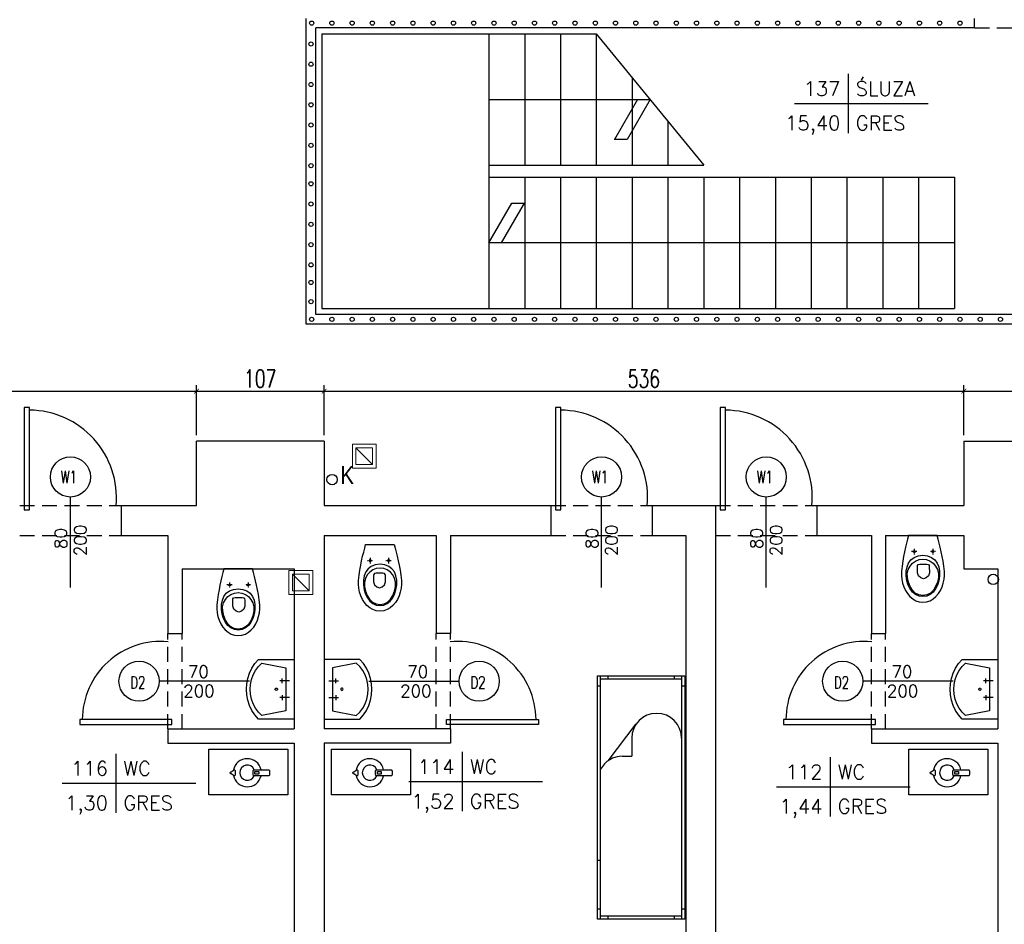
# Model space of a CAD drawing. Header units: millimetres. Extents: x 50026 to 146998, y 1038179 to 1573505.
# Tile 35 of 122: x 59510 to 60335, y 1039276 to 1040034. Entities that reach past the tile are written whole.
import ezdxf
from ezdxf.enums import TextEntityAlignment as Align

# ---------------------------------------------------------------- set-up
doc = ezdxf.new("R2010")
doc.units = ezdxf.units.MM
doc.header["$LTSCALE"] = 0.025
doc.linetypes.add('DASHDOT', pattern=[25.4, 12.7, -6.35, 0, -6.35])
doc.linetypes.add('HIDDEN', pattern=[0.375, 0.25, -0.125])
for name, color, linetype in [('2D-MEBLE', 3, 'Continuous'), ('2D-WYMIARY', 2, 'Continuous'), ('kanalizacja', 16, 'Continuous'), ('kraty', 5, 'Continuous'), ('opis pomieszczen', 2, 'Continuous'), ('Przybory sanit', 3, 'Continuous'), ('schody', 2, 'Continuous'), ('SCIANY', 5, 'Continuous'), ('szrafy', 8, 'Continuous'), ('zA_DRZWI', 7, 'Continuous'), ('zA_DRZWI OPISY', 7, 'Continuous'), ('ściany', 5, 'Continuous')]:
    doc.layers.add(name, color=color, linetype=linetype)
doc.layers.add('went', color=3, linetype='Continuous', lineweight=9)
doc.styles.add('ROMANS', font='romans.shx', dxfattribs={"width": 0.7})
doc.styles.get("Standard").update_dxf_attribs({"font": 'ARIALN.TTF'})
doc.styles.add('STYLE1', font='romans.shx', dxfattribs={"height": 10})
doc.dimstyles.new('SIL', dxfattribs={"dimtxt": 15, "dimasz": 4, "dimexe": 5, "dimexo": 5, "dimgap": 3, "dimtad": 1, "dimdec": 4, "dimrnd": 0.5, "dimdsep": 46, "dimtxsty": 'ROMANS', "dimblk1": 'ARCHTICK', "dimblk2": 'ARCHTICK', "dimsah": 1, "dimcen": 5, "dimdle": 5, "dimclrd": 1, "dimclre": 1, "dimclrt": 2, "dimadec": 1, "dimazin": 0, "dimtfac": 0.013333, "dimtdec": 4, "dimtix": 1, "dimtmove": 0, "dimatfit": 3, "dimldrblk": 'ARCHTICK', "dimfxl": 0, "dimtolj": 1, "dimtzin": 0, "dimarcsym": 0})

# ---------------------------------------------------------------- blocks, each defined once
blk = doc.blocks.new('UMYW')
at = {"layer": 'Przybory sanit'}
for points in [[(0, 23.06, 0), (0, 23.06, 0), (0, 23.06, 0), (0, 23.06, 0), (0, 23.06, 0), (0, 23.06, 0), (0, 23.06, 0), (0, 23.06, 0), (0, 23.06, 0), (0, 23.06, 0), (0, 23.06, 0), (0, 23.06, 0), (0, 23.06, 0), (0, 23.06, 0), (0, 23.06, 0), (0, 23.06, 0), (0, 23.06, 0), (0, 23.06, 0), (0, 23.06, 0), (0, -26.94, 0), (30, -26.94, 0)], [(30, 23.06, 0), (0, 23.06, 0)], [(27, 20.06, 0), (7, 16.06, 0)], [(27, -23.94, 0), (29.92, -20.99, 0), (32.4, -17.66, 0), (34.38, -14.02, 0), (35.83, -10.13, 0), (36.71, -6.07, 0), (37, -1.94, 0), (36.71, 2.2, 0), (35.83, 6.26, 0), (34.38, 10.15, 0), (32.4, 13.79, 0), (29.92, 17.12, 0), (27, 20.06, 0)], [(30, -26.94, 0), (32.95, -23.41, 0), (35.43, -19.55, 0), (37.41, -15.4, 0), (38.84, -11.03, 0), (39.71, -6.52, 0), (40, -1.94, 0), (39.71, 2.65, 0), (38.84, 7.16, 0), (37.41, 11.53, 0), (35.43, 15.68, 0), (32.95, 19.54, 0), (30, 23.06, 0)], [(7, 16.06, 0), (7, -19.94, 0), (27, -23.94, 0)], [(4, 5.06, 0), (12, 5.06, 0)], [(10, 3.06, 0), (10, 7.06, 0)], [(10, -6.94, 0), (10, -10.94, 0)], [(16, -1.94, 0), (15.87, -1.44, 0), (15.5, -1.07, 0), (15, -0.94, 0), (14.5, -1.07, 0), (14.13, -1.44, 0), (14, -1.94, 0), (14.13, -2.44, 0), (14.5, -2.8, 0), (15, -2.94, 0), (15.5, -2.8, 0), (15.87, -2.44, 0), (16, -1.94, 0), (16, -1.94, 0)], [(4, -8.94, 0), (12, -8.94, 0)]]:
    blk.add_polyline3d(points, dxfattribs=at)
blk = doc.blocks.new('kibel1')
at = {"layer": 'Przybory sanit', "color": 3, "linetype": 'Continuous'}
for points in [[(0, -12.02), (3.1, -12.82), (6.4, -13.66), (9.89, -14.52), (13.58, -15.36), (17.45, -16.15), (21.52, -16.87), (25.76, -17.48), (30.18, -17.96), (33.38, -18.04), (36.63, -17.72), (39.86, -17.04), (43, -16), (45.96, -14.61), (48.67, -12.9), (51.06, -10.88), (53.05, -8.56), (54.57, -5.97), (55.53, -3.11), (55.87, 0), (55.53, 3.11), (54.57, 5.97), (53.05, 8.56), (51.06, 10.88), (48.67, 12.9), (45.96, 14.61), (43, 16), (39.86, 17.04), (36.63, 17.72), (33.38, 18.04), (30.18, 17.96), (25.76, 17.48), (21.52, 16.87), (17.45, 16.15), (13.58, 15.36), (9.89, 14.52), (6.4, 13.66), (3.1, 12.82), (0, 12.02)], [(13.42, 7.49), (13.4, 7.49), (13.39, 7.49), (13.37, 7.5), (13.36, 7.5), (13.34, 7.5), (13.33, 7.5), (13.31, 7.5), (13.3, 7.5), (13.29, 7.51), (13.27, 7.51), (13.26, 7.51), (13.24, 7.52), (13.23, 7.52), (13.21, 7.52), (13.2, 7.53), (13.18, 7.53), (13.17, 7.54), (13.16, 7.54), (13.14, 7.55), (13.13, 7.55), (13.11, 7.56), (13.1, 7.57), (13.09, 7.57), (13.07, 7.58), (13.06, 7.59), (13.05, 7.59), (13.04, 7.6), (13.02, 7.61), (13.01, 7.62), (13, 7.62), (12.99, 7.63), (12.97, 7.64), (12.96, 7.65), (12.95, 7.66), (12.94, 7.67), (12.93, 7.68), (12.92, 7.69), (12.9, 7.7), (12.89, 7.71), (12.88, 7.72), (12.87, 7.73), (12.86, 7.74), (12.85, 7.75), (12.84, 7.77), (12.83, 7.78), (12.83, 7.79), (12.82, 7.8), (12.81, 7.81), (12.8, 7.83), (12.79, 7.84), (12.78, 7.85), (12.78, 7.86), (12.77, 7.88), (12.76, 7.89), (12.75, 7.9), (12.75, 7.92), (12.74, 7.93), (12.74, 7.94), (12.73, 7.96), (12.72, 7.97), (12.72, 7.98), (12.71, 8), (12.71, 8.01), (12.7, 8.03), (12.7, 8.04), (12.7, 8.06), (12.69, 8.07), (12.69, 8.09), (12.69, 8.1), (12.68, 8.11), (12.68, 8.13), (12.68, 8.14), (12.68, 8.16), (12.68, 8.17), (12.68, 8.19), (12.67, 8.2), (12.67, 8.22), (12.67, 8.23), (12.67, 8.25), (12.67, 8.26), (12.68, 8.28), (12.68, 8.29), (12.68, 8.31), (12.68, 8.32), (12.68, 8.34), (12.68, 8.35), (12.69, 8.37), (12.69, 8.38), (12.69, 8.4), (12.69, 8.41), (12.7, 8.43), (12.7, 8.44), (12.71, 8.45), (12.71, 8.47), (12.72, 8.48), (12.72, 8.5), (12.73, 8.51), (12.73, 8.52), (12.74, 8.54), (12.74, 8.55), (12.75, 8.57), (12.76, 8.58), (12.76, 8.59), (12.77, 8.61), (12.78, 8.62), (12.79, 8.63), (12.79, 8.64), (12.8, 8.66), (12.81, 8.67), (12.82, 8.68), (12.83, 8.69), (12.84, 8.7), (12.85, 8.72), (12.86, 8.73), (12.87, 8.74), (12.88, 8.75), (12.89, 8.76), (12.9, 8.77), (12.91, 8.78), (12.92, 8.79), (12.93, 8.8), (12.94, 8.81), (12.95, 8.82), (12.97, 8.83), (12.98, 8.84), (12.99, 8.85), (13, 8.86), (13.01, 8.86), (13.03, 8.87), (13.04, 8.88), (13.05, 8.89), (13.07, 8.89), (13.08, 8.9), (13.09, 8.91), (13.11, 8.91), (13.12, 8.92), (13.13, 8.93), (13.15, 8.93), (13.16, 8.94), (13.18, 8.94), (13.19, 8.95), (13.2, 8.95), (13.22, 8.95), (13.23, 8.96), (13.25, 8.96), (13.26, 8.97), (13.28, 8.97), (13.29, 8.97), (13.31, 8.97), (13.32, 8.98), (13.34, 8.98), (13.35, 8.98), (13.37, 8.98), (13.38, 8.98), (13.39, 8.98), (13.41, 8.98), (13.42, 8.98), (13.44, 8.98), (13.45, 8.98), (13.47, 8.98), (13.48, 8.98), (13.5, 8.98), (13.51, 8.98), (13.53, 8.97), (13.54, 8.97), (13.56, 8.97), (13.57, 8.97), (13.59, 8.96), (13.6, 8.96), (13.62, 8.96), (13.63, 8.95), (13.65, 8.95), (13.66, 8.94), (13.67, 8.94), (13.69, 8.93), (13.7, 8.93), (13.72, 8.92), (13.73, 8.91), (13.74, 8.91), (13.76, 8.9), (13.77, 8.89), (13.78, 8.89), (13.79, 8.88), (13.81, 8.87), (13.82, 8.86), (13.83, 8.86), (13.85, 8.85), (13.86, 8.84), (13.87, 8.83), (13.88, 8.82), (13.89, 8.81), (13.9, 8.8), (13.92, 8.79), (13.93, 8.78), (13.94, 8.77), (13.95, 8.76), (13.96, 8.75), (13.97, 8.74), (13.98, 8.73), (13.99, 8.72), (14, 8.71), (14.01, 8.69), (14.02, 8.68), (14.02, 8.67), (14.03, 8.66), (14.04, 8.65), (14.05, 8.63), (14.06, 8.62), (14.06, 8.61), (14.07, 8.59), (14.08, 8.58), (14.09, 8.57), (14.09, 8.55), (14.1, 8.54), (14.1, 8.53), (14.11, 8.51), (14.12, 8.5), (14.12, 8.48), (14.13, 8.47), (14.13, 8.46), (14.13, 8.44), (14.14, 8.43), (14.14, 8.41), (14.14, 8.4), (14.15, 8.38), (14.15, 8.37), (14.15, 8.35), (14.16, 8.34), (14.16, 8.32), (14.16, 8.31), (14.16, 8.3), (14.16, 8.28), (14.16, 8.27), (14.16, 8.25), (14.16, 8.24), (14.16, 8.22), (14.16, 8.21), (14.16, 8.19), (14.16, 8.18), (14.16, 8.16), (14.16, 8.15), (14.15, 8.13), (14.15, 8.12), (14.15, 8.1), (14.15, 8.09), (14.14, 8.07), (14.14, 8.06), (14.14, 8.04), (14.13, 8.03), (14.13, 8.01), (14.12, 8), (14.12, 7.99), (14.11, 7.97), (14.11, 7.96), (14.1, 7.94), (14.1, 7.93), (14.09, 7.92), (14.08, 7.9), (14.08, 7.89), (14.07, 7.88), (14.06, 7.86), (14.05, 7.85), (14.05, 7.84), (14.04, 7.83), (14.03, 7.81), (14.02, 7.8), (14.01, 7.79), (14, 7.78), (13.99, 7.77), (13.98, 7.76), (13.97, 7.74), (13.96, 7.73), (13.95, 7.72), (13.94, 7.71), (13.93, 7.7), (13.92, 7.69), (13.91, 7.68), (13.9, 7.67), (13.89, 7.66), (13.88, 7.65), (13.86, 7.64), (13.85, 7.63), (13.84, 7.63), (13.83, 7.62), (13.82, 7.61), (13.8, 7.6), (13.79, 7.59), (13.78, 7.59), (13.76, 7.58), (13.75, 7.57), (13.74, 7.57), (13.72, 7.56), (13.71, 7.55), (13.7, 7.55), (13.68, 7.54), (13.67, 7.54), (13.65, 7.53), (13.64, 7.53), (13.63, 7.52), (13.61, 7.52), (13.6, 7.52), (13.58, 7.51), (13.57, 7.51), (13.55, 7.51), (13.54, 7.5), (13.52, 7.5), (13.51, 7.5), (13.49, 7.5), (13.48, 7.5), (13.46, 7.5), (13.45, 7.49), (13.43, 7.49), (13.42, 7.49)], [(16.56, -0.08), (17.1, 3.92), (18.41, 7.25), (20.42, 9.9), (23.05, 11.88), (26.23, 13.2), (29.87, 13.85), (33.91, 13.84), (37.92, 13.22), (41.57, 12.09), (44.77, 10.49), (47.42, 8.44), (49.43, 5.97), (50.71, 3.13), (51.15, -0.08), (50.71, -3.29), (49.43, -6.15), (47.42, -8.62), (44.77, -10.67), (41.57, -12.27), (37.92, -13.39), (33.91, -14), (29.87, -14.01), (26.23, -13.35), (23.05, -12.04), (20.42, -10.05), (18.41, -7.4), (17.1, -4.07)], [(50.35, -0.08), (49.81, -3.46), (48.27, -6.4), (45.88, -8.86), (42.79, -10.81), (39.14, -12.22), (35.09, -13.07), (31.6, -13.1), (28.39, -12.3), (25.55, -10.8), (23.19, -8.71), (21.38, -6.14), (20.23, -3.22), (19.83, -0.08), (20.23, 3.07), (21.38, 5.99), (23.19, 8.55), (25.55, 10.65), (28.39, 12.15), (31.6, 12.95), (35.09, 12.92), (39.14, 12.07), (42.79, 10.66), (45.88, 8.71), (48.27, 6.24), (49.81, 3.31)], [(23.94, 0.63), (23.94, 3.3), (24.33, 4.65), (25.17, 5.23), (26.01, 5.35), (31.23, 5.38), (33.7, 4.59), (35.49, 2.72), (36.18, 0.42), (35.48, -1.9), (33.67, -3.79), (31.19, -4.57), (26.01, -4.57), (25.17, -4.45), (24.33, -3.87), (23.94, -2.52)], [(13.42, -7.96), (13.4, -7.96), (13.39, -7.96), (13.37, -7.96), (13.36, -7.96), (13.34, -7.95), (13.33, -7.95), (13.31, -7.95), (13.3, -7.95), (13.29, -7.95), (13.27, -7.94), (13.26, -7.94), (13.24, -7.94), (13.23, -7.93), (13.21, -7.93), (13.2, -7.93), (13.18, -7.92), (13.17, -7.92), (13.16, -7.91), (13.14, -7.91), (13.13, -7.9), (13.11, -7.89), (13.1, -7.89), (13.09, -7.88), (13.07, -7.87), (13.06, -7.87), (13.05, -7.86), (13.04, -7.85), (13.02, -7.84), (13.01, -7.84), (13, -7.83), (12.99, -7.82), (12.97, -7.81), (12.96, -7.8), (12.95, -7.79), (12.94, -7.78), (12.93, -7.77), (12.92, -7.76), (12.9, -7.75), (12.89, -7.74), (12.88, -7.73), (12.87, -7.72), (12.86, -7.71), (12.85, -7.7), (12.84, -7.69), (12.83, -7.68), (12.83, -7.66), (12.82, -7.65), (12.81, -7.64), (12.8, -7.63), (12.79, -7.61), (12.78, -7.6), (12.78, -7.59), (12.77, -7.58), (12.76, -7.56), (12.75, -7.55), (12.75, -7.54), (12.74, -7.52), (12.74, -7.51), (12.73, -7.5), (12.72, -7.48), (12.72, -7.47), (12.71, -7.45), (12.71, -7.44), (12.7, -7.43), (12.7, -7.41), (12.7, -7.4), (12.69, -7.38), (12.69, -7.37), (12.69, -7.35), (12.68, -7.34), (12.68, -7.32), (12.68, -7.31), (12.68, -7.29), (12.68, -7.28), (12.68, -7.26), (12.67, -7.25), (12.67, -7.23), (12.67, -7.22), (12.67, -7.2), (12.67, -7.19), (12.68, -7.17), (12.68, -7.16), (12.68, -7.14), (12.68, -7.13), (12.68, -7.11), (12.68, -7.1), (12.69, -7.09), (12.69, -7.07), (12.69, -7.06), (12.69, -7.04), (12.7, -7.03), (12.7, -7.01), (12.71, -7), (12.71, -6.98), (12.72, -6.97), (12.72, -6.96), (12.73, -6.94), (12.73, -6.93), (12.74, -6.91), (12.74, -6.9), (12.75, -6.89), (12.76, -6.87), (12.76, -6.86), (12.77, -6.85), (12.78, -6.83), (12.79, -6.82), (12.79, -6.81), (12.8, -6.8), (12.81, -6.78), (12.82, -6.77), (12.83, -6.76), (12.84, -6.75), (12.85, -6.74), (12.86, -6.73), (12.87, -6.71), (12.88, -6.7), (12.89, -6.69), (12.9, -6.68), (12.91, -6.67), (12.92, -6.66), (12.93, -6.65), (12.94, -6.64), (12.95, -6.63), (12.97, -6.62), (12.98, -6.61), (12.99, -6.61), (13, -6.6), (13.01, -6.59), (13.03, -6.58), (13.04, -6.57), (13.05, -6.57), (13.07, -6.56), (13.08, -6.55), (13.09, -6.55), (13.11, -6.54), (13.12, -6.53), (13.13, -6.53), (13.15, -6.52), (13.16, -6.52), (13.18, -6.51), (13.19, -6.51), (13.2, -6.5), (13.22, -6.5), (13.23, -6.49), (13.25, -6.49), (13.26, -6.49), (13.28, -6.48), (13.29, -6.48), (13.31, -6.48), (13.32, -6.48), (13.34, -6.47), (13.35, -6.47), (13.37, -6.47), (13.38, -6.47), (13.39, -6.47), (13.41, -6.47), (13.42, -6.47), (13.44, -6.47), (13.45, -6.47), (13.47, -6.47), (13.48, -6.47), (13.5, -6.47), (13.51, -6.48), (13.53, -6.48), (13.54, -6.48), (13.56, -6.48), (13.57, -6.49), (13.59, -6.49), (13.6, -6.49), (13.62, -6.5), (13.63, -6.5), (13.65, -6.51), (13.66, -6.51), (13.67, -6.52), (13.69, -6.52), (13.7, -6.53), (13.72, -6.53), (13.73, -6.54), (13.74, -6.54), (13.76, -6.55), (13.77, -6.56), (13.78, -6.57), (13.79, -6.57), (13.81, -6.58), (13.82, -6.59), (13.83, -6.6), (13.85, -6.6), (13.86, -6.61), (13.87, -6.62), (13.88, -6.63), (13.89, -6.64), (13.9, -6.65), (13.92, -6.66), (13.93, -6.67), (13.94, -6.68), (13.95, -6.69), (13.96, -6.7), (13.97, -6.71), (13.98, -6.72), (13.99, -6.74), (14, -6.75), (14.01, -6.76), (14.02, -6.77), (14.02, -6.78), (14.03, -6.8), (14.04, -6.81), (14.05, -6.82), (14.06, -6.83), (14.06, -6.85), (14.07, -6.86), (14.08, -6.87), (14.09, -6.89), (14.09, -6.9), (14.1, -6.91), (14.1, -6.93), (14.11, -6.94), (14.12, -6.95), (14.12, -6.97), (14.13, -6.98), (14.13, -7), (14.13, -7.01), (14.14, -7.03), (14.14, -7.04), (14.14, -7.05), (14.15, -7.07), (14.15, -7.08), (14.15, -7.1), (14.16, -7.11), (14.16, -7.13), (14.16, -7.14), (14.16, -7.16), (14.16, -7.17), (14.16, -7.19), (14.16, -7.2), (14.16, -7.22), (14.16, -7.23), (14.16, -7.25), (14.16, -7.26), (14.16, -7.28), (14.16, -7.29), (14.16, -7.31), (14.15, -7.32), (14.15, -7.34), (14.15, -7.35), (14.15, -7.37), (14.14, -7.38), (14.14, -7.39), (14.14, -7.41), (14.13, -7.42), (14.13, -7.44), (14.12, -7.45), (14.12, -7.47), (14.11, -7.48), (14.11, -7.49), (14.1, -7.51), (14.1, -7.52), (14.09, -7.53), (14.08, -7.55), (14.08, -7.56), (14.07, -7.57), (14.06, -7.59), (14.05, -7.6), (14.05, -7.61), (14.04, -7.63), (14.03, -7.64), (14.02, -7.65), (14.01, -7.66), (14, -7.67), (13.99, -7.69), (13.98, -7.7), (13.97, -7.71), (13.96, -7.72), (13.95, -7.73), (13.94, -7.74), (13.93, -7.75), (13.92, -7.76), (13.91, -7.77), (13.9, -7.78), (13.89, -7.79), (13.88, -7.8), (13.86, -7.81), (13.85, -7.82), (13.84, -7.83), (13.83, -7.84), (13.82, -7.84), (13.8, -7.85), (13.79, -7.86), (13.78, -7.87), (13.76, -7.87), (13.75, -7.88), (13.74, -7.89), (13.72, -7.89), (13.71, -7.9), (13.7, -7.9), (13.68, -7.91), (13.67, -7.92), (13.65, -7.92), (13.64, -7.92), (13.63, -7.93), (13.61, -7.93), (13.6, -7.94), (13.58, -7.94), (13.57, -7.94), (13.55, -7.95), (13.54, -7.95), (13.52, -7.95), (13.51, -7.95), (13.49, -7.95), (13.48, -7.96), (13.46, -7.96), (13.45, -7.96), (13.43, -7.96), (13.42, -7.96)]]:
    blk.add_lwpolyline(points, close=True, dxfattribs=at)
at = {"layer": 'Przybory sanit', "color": 3, "linetype": 'DASHDOT'}
for points in [[(13.44, 10.47), (13.44, 5.95)], [(11.3, 8.22), (15.9, 8.22)], [(11.3, -7.23), (15.9, -7.23)], [(13.44, -4.99), (13.44, -9.5)]]:
    blk.add_lwpolyline(points, dxfattribs=at)
at = {"layer": 'Przybory sanit', "color": 3, "linetype": 'Continuous'}
for points in [[(13.42, 7.49), (13.42, 7.49)], [(13.42, -7.96), (13.42, -7.96)]]:
    blk.add_lwpolyline(points, dxfattribs=at)
blk = doc.blocks.new('went1')
at = {"layer": 'went', "color": 3, "linetype": 'Continuous'}
blk.add_line((-7, 7), (7, -7), dxfattribs=at)
for points in [[(10, -10), (10, 10), (-10, 10), (-10, -10)], [(7, -7), (7, 7), (-7, 7), (-7, -7)]]:
    blk.add_lwpolyline(points, close=True, dxfattribs=at)
blk = doc.blocks.new('tabela-pow')
at = {"layer": '2D-WYMIARY', "ltscale": 10}
for p, q in [((0, 24.8), (0, -24.8)), ((-44.8, 0), (67.2, 0))]:
    blk.add_line(p, q, dxfattribs=at)
at = {"layer": '2D-WYMIARY', "ltscale": 10, "style": 'STYLE1', "width": 0.7}
for tag, p in [('NR', (-6.4, 6.4)), ('POW', (-6.4, -22.4))]:
    blk.add_attdef(tag, text='', height=16, rotation=360, dxfattribs=at).set_placement(p, align=Align.RIGHT)
for tag, p in [('NAZWA', (6.4, 6.4)), ('POSADZKA', (6.4, -22.4))]:
    blk.add_attdef(tag, p, '', height=16, rotation=360, dxfattribs=at)
blk = doc.blocks.new('łóżko')
at = {"layer": '2D-MEBLE', "color": 3}
for p, q in [((-113.91, 41.23), (81.09, 41.23)), ((-113.91, -28.77), (-113.91, 41.23)), ((-105.91, 38.73), (-105.91, 41.23)), ((73.09, 41.23), (73.09, 38.73)), ((81.09, 41.23), (81.09, -28.77)), ((-113.91, 38.73), (81.09, 38.73)), ((-113.91, 32.73), (-111.41, 32.73)), ((-111.41, -26.27), (-111.41, 38.73)), ((78.59, 38.73), (78.59, -26.27)), ((78.59, 32.73), (81.09, 32.73)), ((-63.84, -1.27), (-49.4, -1.27)), ((-49.4, -8.77), (-49.4, -1.27)), ((-111.41, -20.27), (-113.91, -20.27)), ((81.09, -20.27), (78.59, -20.27)), ((81.09, -26.27), (-113.91, -26.27)), ((81.09, -28.77), (-113.91, -28.77)), ((-105.91, -28.77), (-105.91, -26.27)), ((34.09, -26.27), (34.09, -28.77)), ((73.09, -26.27), (73.09, -28.77))]:
    blk.add_line(p, q, dxfattribs=at)
at = {"layer": '2D-MEBLE', "color": 3, "linetype": 'Continuous'}
blk.add_line((-45.87, -20.12), (-75.41, 2.41), dxfattribs=at)
for centre, start, end in [((-63.84, 18.73), 90, 270), ((-29.4, -8.77), 180, 241.04498)]:
    blk.add_arc(centre, 20, start, end, dxfattribs=at)
blk = doc.blocks.new('czajnik')
at = {"layer": 'ściany', "color": 3, "ltscale": 50}
for points in [[(-13.45, 0.88), (-11.08, 2.57, -0.414214), (-10.08, 1.57), (-10.08, -1.57, -0.414214), (-11.08, -2.57), (-13.45, -0.97, -0.414214), (-14.45, 0.03), (-14.45, -0.12, -0.414214)], [(5.77, 2.57), (17.56, 2.57, -0.414214), (18.56, 1.57), (18.56, -1.57, -0.414214), (17.56, -2.57), (5.77, -2.57, -0.414214), (4.77, -1.57), (4.77, 1.57, -0.414214)], [(6.56, 1.08), (9.25, 1.08, -0.414214), (9.55, 0.78), (9.55, -0.78, -0.414214), (9.25, -1.08), (6.56, -1.08, -0.414214), (6.26, -0.78), (6.26, 0.78, -0.414214)]]:
    blk.add_lwpolyline(points, format="xyb", close=True, dxfattribs=at)
for radius, start, end in [(11.78, 12.61873, 169.11303), (6.39, 23.74395, 336.25605), (11.78, 190.99708, 347.38127)]:
    blk.add_arc((0, 0), radius, start, end, dxfattribs=at)
blk = doc.blocks.new('_ArchTick')
at = {"color": 0, "linetype": 'ByBlock', "const_width": 0.15}
blk.add_lwpolyline([(-0.5, -0.5), (0.5, 0.5)], dxfattribs=at)
blk = doc.blocks.new('*D304')
at = {"layer": 'Defpoints', "color": 0}
for p in [(59657.62, 1039722.87), (59125.62, 1039681.03), (59657.62, 1039681.03)]:
    blk.add_point(p, dxfattribs=at)
at = {"layer": 'szrafy', "color": 1, "lineweight": -2}
for p, q in [((59120.62, 1039722.87), (59662.62, 1039722.87)), ((59125.62, 1039686.03), (59125.62, 1039727.87)), ((59657.62, 1039686.03), (59657.62, 1039727.87))]:
    blk.add_line(p, q, dxfattribs=at)
at = {"layer": 'szrafy', "color": 1, "lineweight": -2, "xscale": 4, "yscale": 4, "zscale": 4, "rotation": 180}
blk.add_blockref('_ArchTick', (59125.62, 1039722.87), dxfattribs=at)
at = {"layer": 'szrafy', "color": 1, "lineweight": -2, "xscale": 4, "yscale": 4, "zscale": 4}
blk.add_blockref('_ArchTick', (59657.62, 1039722.87), dxfattribs=at)
at = {"layer": 'szrafy', "color": 2, "insert": (59391.62, 1039733.37), "char_height": 15, "attachment_point": 5, "style": 'ROMANS'}
blk.add_mtext('\\A1;532', dxfattribs=at)
blk = doc.blocks.new('*D305')
at = {"layer": 'Defpoints', "color": 0}
for p in [(59764.62, 1039722.87), (59657.62, 1039681.03), (59764.62, 1039681.03)]:
    blk.add_point(p, dxfattribs=at)
at = {"layer": 'szrafy', "color": 1, "lineweight": -2}
for p, q in [((59652.62, 1039722.87), (59769.62, 1039722.87)), ((59657.62, 1039686.03), (59657.62, 1039727.87)), ((59764.62, 1039686.03), (59764.62, 1039727.87))]:
    blk.add_line(p, q, dxfattribs=at)
at = {"layer": 'szrafy', "color": 1, "lineweight": -2, "xscale": 4, "yscale": 4, "zscale": 4, "rotation": 180}
blk.add_blockref('_ArchTick', (59657.62, 1039722.87), dxfattribs=at)
at = {"layer": 'szrafy', "color": 1, "lineweight": -2, "xscale": 4, "yscale": 4, "zscale": 4}
blk.add_blockref('_ArchTick', (59764.62, 1039722.87), dxfattribs=at)
at = {"layer": 'szrafy', "color": 2, "insert": (59711.12, 1039733.37), "char_height": 15, "attachment_point": 5, "style": 'ROMANS'}
blk.add_mtext('\\A1;107', dxfattribs=at)
blk = doc.blocks.new('*D306')
at = {"layer": 'Defpoints', "color": 0}
for p in [(60300.62, 1039722.87), (59764.62, 1039681.03), (60300.62, 1039681.03)]:
    blk.add_point(p, dxfattribs=at)
at = {"layer": 'szrafy', "color": 1, "lineweight": -2}
for p, q in [((59759.62, 1039722.87), (60305.62, 1039722.87)), ((59764.62, 1039686.03), (59764.62, 1039727.87)), ((60300.62, 1039686.03), (60300.62, 1039727.87))]:
    blk.add_line(p, q, dxfattribs=at)
at = {"layer": 'szrafy', "color": 1, "lineweight": -2, "xscale": 4, "yscale": 4, "zscale": 4, "rotation": 180}
blk.add_blockref('_ArchTick', (59764.62, 1039722.87), dxfattribs=at)
at = {"layer": 'szrafy', "color": 1, "lineweight": -2, "xscale": 4, "yscale": 4, "zscale": 4}
blk.add_blockref('_ArchTick', (60300.62, 1039722.87), dxfattribs=at)
at = {"layer": 'szrafy', "color": 2, "insert": (60032.62, 1039733.37), "char_height": 15, "attachment_point": 5, "style": 'ROMANS'}
blk.add_mtext('\\A1;536', dxfattribs=at)
blk = doc.blocks.new('*D307')
at = {"layer": 'Defpoints', "color": 0}
for p in [(60674.62, 1039722.87), (60300.62, 1039681.03), (60674.62, 1039681.03)]:
    blk.add_point(p, dxfattribs=at)
at = {"layer": 'szrafy', "color": 1, "lineweight": -2}
for p, q in [((60295.62, 1039722.87), (60679.62, 1039722.87)), ((60300.62, 1039686.03), (60300.62, 1039727.87)), ((60674.62, 1039686.03), (60674.62, 1039727.87))]:
    blk.add_line(p, q, dxfattribs=at)
at = {"layer": 'szrafy', "color": 1, "lineweight": -2, "xscale": 4, "yscale": 4, "zscale": 4, "rotation": 180}
blk.add_blockref('_ArchTick', (60300.62, 1039722.87), dxfattribs=at)
at = {"layer": 'szrafy', "color": 1, "lineweight": -2, "xscale": 4, "yscale": 4, "zscale": 4}
blk.add_blockref('_ArchTick', (60674.62, 1039722.87), dxfattribs=at)
at = {"layer": 'szrafy', "color": 2, "insert": (60487.62, 1039733.37), "char_height": 15, "attachment_point": 5, "style": 'ROMANS'}
blk.add_mtext('\\A1;374', dxfattribs=at)

msp = doc.modelspace()

# ---------------------------------------------------------------- linework, layer by layer
at = {"layer": 'kanalizacja'}
for centre in [(59771.29961, 1039648.77591), (60325.29012, 1039565.27317)]:
    msp.add_circle(centre, 4.34363, dxfattribs=at)
at = {"layer": 'kraty', "color": 2}
for p, q in [((59749.74574, 1039779.02916), (59749.74574, 1040035.02916)), ((60309.62472, 1040027.02916), (60309.62472, 1040035.02916)), ((60309.62472, 1040027.02916), (59757.74574, 1040027.02916)), ((59757.74574, 1039787.02916), (59757.74574, 1040027.02916)), ((60399.62472, 1039779.02916), (59749.74574, 1039779.02916)), ((60399.62472, 1039787.02916), (59757.74574, 1039787.02916))]:
    msp.add_line(p, q, dxfattribs=at)
at = {"layer": 'kraty', "color": 1, "linetype": 'HIDDEN', "ltscale": 2000}
msp.add_line((60309.62472, 1040027.02916), (60399.62472, 1040027.02916), dxfattribs=at)
at = {"layer": 'kraty', "color": 7}
for centre in [(59754.20869, 1040031.02916), (59771.18305, 1040031.02916), (59788.1574, 1040031.02916), (59805.13175, 1040031.02916), (59822.10611, 1040031.02916), (59839.08046, 1040031.02916), (59856.05482, 1040031.02916), (59873.02917, 1040031.02916), (59890.00352, 1040031.02916), (59906.97788, 1040031.02916), (59923.95223, 1040031.02916), (59940.92658, 1040031.02916), (59957.90094, 1040031.02916), (59974.87529, 1040031.02916), (59991.84965, 1040031.02916), (60008.824, 1040031.02916), (60025.79835, 1040031.02916), (60042.77271, 1040031.02916), (60059.74706, 1040031.02916), (60076.72142, 1040031.02916), (60093.69577, 1040031.02916), (60110.67012, 1040031.02916), (60127.64448, 1040031.02916), (60144.61883, 1040031.02916), (60161.59319, 1040031.02916), (60178.56754, 1040031.02916), (60195.54189, 1040031.02916), (60212.51625, 1040031.02916), (60229.4906, 1040031.02916), (60246.46495, 1040031.02916), (60263.43931, 1040031.02916), (60280.41366, 1040031.02916), (60297.38802, 1040031.02916), (59753.74574, 1040013.59185), (59753.74574, 1039996.6175), (59753.74574, 1039979.64314), (59753.74574, 1039962.66879), (59753.74574, 1039945.69444), (59753.74574, 1039928.72008), (59753.74574, 1039911.74573), (59753.74574, 1039896.51085), (59753.74574, 1039879.53649), (59753.74574, 1039862.56214), (59753.74574, 1039845.58778), (59753.74574, 1039828.61343), (59753.74574, 1039813.92454), (59753.74574, 1039797.76692), (59754.20869, 1039783.02916), (59771.18305, 1039783.02916), (59788.1574, 1039783.02916), (59805.13175, 1039783.02916), (59822.10611, 1039783.02916), (59839.08046, 1039783.02916), (59856.05482, 1039783.02916), (59873.02917, 1039783.02916), (59890.00352, 1039783.02916), (59906.97788, 1039783.02916), (59923.95223, 1039783.02916), (59940.92658, 1039783.02916), (59957.90094, 1039783.02916), (59974.87529, 1039783.02916), (59991.84965, 1039783.02916), (60008.824, 1039783.02916), (60025.79835, 1039783.02916), (60042.77271, 1039783.02916), (60059.74706, 1039783.02916), (60076.72142, 1039783.02916), (60093.69577, 1039783.02916), (60110.67012, 1039783.02916), (60127.64448, 1039783.02916), (60144.61883, 1039783.02916), (60161.59319, 1039783.02916), (60178.56754, 1039783.02916), (60195.54189, 1039783.02916), (60212.51625, 1039783.02916), (60229.4906, 1039783.02916), (60246.46495, 1039783.02916), (60263.43931, 1039783.02916), (60280.41366, 1039783.02916), (60297.38802, 1039783.02916), (60314.36237, 1039783.02916), (60331.33672, 1039783.02916)]:
    msp.add_circle(centre, 1.73947, dxfattribs=at)
at = {"layer": 'schody'}
for p, q in [((59762.74574, 1040022.02916), (59762.74574, 1039792.02916)), ((59762.74574, 1040022.02916), (59992.74574, 1040022.02916)), ((59902.74574, 1040022.02916), (59902.74574, 1039792.02916)), ((59932.74574, 1040022.02916), (59932.74574, 1039912.02916)), ((59962.74574, 1040022.02916), (59962.74574, 1039912.02916)), ((59992.74574, 1040022.02916), (59992.74574, 1039912.02916)), ((59992.74574, 1040022.02916), (60082.74574, 1039912.02916)), ((60022.74574, 1039985.36249), (60022.74574, 1039912.02916)), ((60052.74574, 1039948.69583), (60052.74574, 1039912.02916)), ((59902.74574, 1039912.02916), (60082.74574, 1039912.02916)), ((59902.74574, 1039902.02916), (60292.74574, 1039902.02916)), ((59932.74574, 1039902.02916), (59932.74574, 1039792.02916)), ((59962.74574, 1039902.02916), (59962.74574, 1039792.02916)), ((59992.74574, 1039902.02916), (59992.74574, 1039792.02916)), ((60022.74574, 1039902.02916), (60022.74574, 1039792.02916)), ((60052.74574, 1039902.02916), (60052.74574, 1039792.02916)), ((60082.74574, 1039902.02916), (60082.74574, 1039792.02916)), ((60112.74574, 1039902.02916), (60112.74574, 1039792.02916)), ((60142.74574, 1039902.02916), (60142.74574, 1039792.02916)), ((60172.74574, 1039902.02916), (60172.74574, 1039792.02916)), ((60202.74574, 1039902.02916), (60202.74574, 1039792.02916)), ((60232.74574, 1039902.02916), (60232.74574, 1039792.02916)), ((60262.74574, 1039902.02916), (60262.74574, 1039792.02916)), ((60292.74574, 1039902.02916), (60292.74574, 1039792.02916)), ((59762.74574, 1039792.02916), (60292.74574, 1039792.02916))]:
    msp.add_line(p, q, dxfattribs=at)
at = {"layer": 'schody', "color": 7}
for p, q in [((59902.74574, 1039967.02916), (60037.74574, 1039967.02916)), ((60027.12257, 1039967.02916), (60008.00513, 1039933.68564)), ((60037.74574, 1039967.02916), (60018.6283, 1039933.68564)), ((60018.6283, 1039933.68564), (60007.74574, 1039933.68564)), ((59902.74574, 1039847.02916), (59921.86318, 1039880.37268)), ((59913.36891, 1039847.02916), (59932.48635, 1039880.37268)), ((59921.86318, 1039880.37268), (59932.74574, 1039880.37268)), ((60292.74574, 1039847.02916), (59902.74574, 1039847.02916))]:
    msp.add_line(p, q, dxfattribs=at)
at = {"layer": 'SCIANY', "color": 1, "linetype": 'HIDDEN', "ltscale": 2000}
for p, q in [((59509.62472, 1039627.02916), (59594.62472, 1039627.02916)), ((59954.62472, 1039627.02916), (60039.62472, 1039627.02916)), ((60092.62472, 1039627.02916), (60177.62472, 1039627.02916)), ((59509.62472, 1039602.02916), (59594.62472, 1039602.02916)), ((59954.62472, 1039602.02916), (60039.62472, 1039602.02916)), ((60092.62472, 1039602.02916), (60177.62472, 1039602.02916)), ((59633.62472, 1039440.02916), (59633.62472, 1039520.02916)), ((59645.62472, 1039440.02916), (59645.62472, 1039520.02916)), ((59858.62472, 1039440.02916), (59858.62472, 1039520.02916)), ((59870.62472, 1039440.02916), (59870.62472, 1039520.02916)), ((60223.154, 1039440.02916), (60223.154, 1039520.02916)), ((60235.154, 1039440.02916), (60235.154, 1039520.02916))]:
    msp.add_line(p, q, dxfattribs=at)
at = {"layer": 'zA_DRZWI', "color": 2, "linetype": 'Continuous'}
for points in [[(59513.46292, 1039623.57729), (59517.90618, 1039623.57729), (59517.90618, 1039709.27171), (59513.46292, 1039709.27171)], [(59958.46292, 1039623.57729), (59962.90618, 1039623.57729), (59962.90618, 1039709.27171), (59958.46292, 1039709.27171)], [(60096.46292, 1039623.57729), (60100.90618, 1039623.57729), (60100.90618, 1039709.27171), (60096.46292, 1039709.27171)], [(59637.07658, 1039443.86736), (59637.07658, 1039447.86629), (59559.95161, 1039447.86629), (59559.95161, 1039443.86736)], [(59867.17285, 1039443.86736), (59867.17285, 1039447.86629), (59944.29783, 1039447.86629), (59944.29783, 1039443.86736)], [(60226.60587, 1039443.86736), (60226.60587, 1039447.86629), (60149.48089, 1039447.86629), (60149.48089, 1039443.86736)]]:
    msp.add_lwpolyline(points, close=True, dxfattribs=at)
at = {"layer": 'zA_DRZWI', "color": 1, "linetype": 'Continuous', "ltscale": 15}
for centre, radius, start, end in [((59517.39241, 1039633.64616), 73.31954, 354.82208271, 89.59851272), ((59962.39241, 1039633.64616), 73.31954, 354.82208271, 89.59851272), ((60100.39241, 1039633.64616), 73.31954, 354.82208271, 89.59851272), ((59628.01461, 1039447.4039), 65.98759, 84.82208271, 179.59851272), ((59876.23483, 1039447.4039), 65.98759, 0.40148728, 95.17791729), ((60217.54389, 1039447.4039), 65.98759, 84.82208271, 179.59851272)]:
    msp.add_arc(centre, radius, start, end, dxfattribs=at)
at = {"layer": 'zA_DRZWI OPISY', "color": 7, "linetype": 'Continuous'}
for p, q in [((59552.12472, 1039558.47019), (59552.12472, 1039634.21904)), ((59997.12472, 1039558.47019), (59997.12472, 1039634.21904)), ((60135.12472, 1039558.47019), (60135.12472, 1039634.21904)), ((59702.18368, 1039480.02916), (59626.43483, 1039480.02916)), ((59802.06575, 1039480.02916), (59877.8146, 1039480.02916)), ((60291.71297, 1039480.02916), (60215.96412, 1039480.02916))]:
    msp.add_line(p, q, dxfattribs=at)
at = {"layer": 'zA_DRZWI OPISY', "color": 7}
for centre in [(59552.12472, 1039651.02592), (59997.12472, 1039651.02592), (60135.12472, 1039651.02592), (59609.62796, 1039480.02916), (59894.62148, 1039480.02916), (60199.15724, 1039480.02916)]:
    msp.add_circle(centre, 16.80688, dxfattribs=at)
at = {"layer": 'ściany'}
for p, q in [((59657.62472, 1039627.02916), (59657.62472, 1039681.02916)), ((59764.62472, 1039681.02916), (59657.62472, 1039681.02916)), ((59764.62472, 1039681.02916), (59764.62472, 1039627.02916)), ((60300.62472, 1039681.02916), (60300.62472, 1039627.02916)), ((60300.62472, 1039681.02916), (60477.62472, 1039681.02916)), ((59594.62472, 1039627.02916), (59657.62472, 1039627.02916)), ((59594.62472, 1039627.02916), (59594.62472, 1039602.02916)), ((59764.62472, 1039627.02916), (59954.62472, 1039627.02916)), ((59954.62472, 1039627.02916), (59954.62472, 1039602.02916)), ((60039.62472, 1039627.02916), (60092.62472, 1039627.02916)), ((60039.62472, 1039627.02916), (60039.62472, 1039602.02916)), ((60092.62472, 1039627.02916), (60092.62472, 1039602.02916)), ((60177.62472, 1039627.02916), (60300.62472, 1039627.02916)), ((60177.62472, 1039627.02916), (60177.62472, 1039602.02916)), ((59594.62472, 1039602.02916), (59633.62472, 1039602.02916)), ((59633.62472, 1039602.02916), (59633.62472, 1039520.02916)), ((59764.62472, 1039602.02916), (59858.62472, 1039602.02916)), ((59764.62472, 1039602.02916), (59764.62472, 1039440.02916)), ((59858.62472, 1039602.02916), (59858.62472, 1039520.02916)), ((59870.62472, 1039602.02916), (59954.62472, 1039602.02916)), ((59870.62472, 1039602.02916), (59870.62472, 1039520.02916)), ((60039.62472, 1039602.02916), (60067.62472, 1039602.02916)), ((60067.62472, 1039602.02916), (60067.62472, 1039134.27885)), ((60092.62472, 1039602.02916), (60092.62472, 1039602.02916)), ((60092.62472, 1039602.02916), (60092.62472, 1039134.27885)), ((60177.62472, 1039602.02916), (60223.154, 1039602.02916)), ((60223.154, 1039602.02916), (60223.154, 1039520.02916)), ((60235.154, 1039602.02916), (60300.62472, 1039602.02916)), ((60235.154, 1039602.02916), (60235.154, 1039520.02916)), ((60300.62472, 1039602.02916), (60300.62472, 1039574.02916)), ((59645.62472, 1039574.02916), (59645.62472, 1039520.02916)), ((59645.62472, 1039574.02916), (59739.62472, 1039574.02916)), ((59739.62472, 1039574.02916), (59739.62472, 1039440.02916)), ((60300.62472, 1039574.02916), (60329.154, 1039574.02916)), ((60329.154, 1039574.02916), (60329.154, 1039440.02916)), ((59633.62472, 1039520.02916), (59645.62472, 1039520.02916)), ((59870.62472, 1039520.02916), (59858.62472, 1039520.02916)), ((60223.154, 1039520.02916), (60235.154, 1039520.02916)), ((59633.62472, 1039440.02916), (59633.62472, 1039428.02916)), ((59633.62472, 1039440.02916), (59739.62472, 1039440.02916)), ((59870.62472, 1039440.02916), (59764.62472, 1039440.02916)), ((59870.62472, 1039440.02916), (59870.62472, 1039428.02916)), ((60223.154, 1039440.02916), (60223.154, 1039428.02916)), ((60223.154, 1039440.02916), (60329.154, 1039440.02916)), ((59633.62472, 1039428.02916), (59739.62472, 1039428.02916)), ((59739.62472, 1039428.02916), (59739.62472, 1039066.02916)), ((59764.62472, 1039428.02916), (59764.62472, 1039066.02916)), ((59870.62472, 1039428.02916), (59764.62472, 1039428.02916)), ((60223.154, 1039428.02916), (60329.154, 1039428.02916)), ((60329.154, 1039428.02916), (60329.154, 1039066.02916))]:
    msp.add_line(p, q, dxfattribs=at)
at = {"layer": 'ściany', "color": 3, "ltscale": 50}
for points in [[(59668.0728, 1039423.05391), (59734.29677, 1039423.05391), (59734.29677, 1039384.81233), (59668.0728, 1039384.81233)], [(59770.77294, 1039423.05391), (59836.99691, 1039423.05391), (59836.99691, 1039384.81233), (59770.77294, 1039384.81233)], [(60254.46831, 1039423.05391), (60320.69228, 1039423.05391), (60320.69228, 1039384.81233), (60254.46831, 1039384.81233)]]:
    msp.add_lwpolyline(points, close=True, dxfattribs=at)

# ---------------------------------------------------------------- block references
at = {"layer": 'kanalizacja'}
for p in [(59798.3299, 1039668.39138), (59745.09138, 1039562.69985)]:
    msp.add_blockref('went1', p, dxfattribs=at)
at = {"layer": 'opis pomieszczen', "color": 2, "linetype": 'Continuous'}
ref = msp.add_blockref('tabela-pow', (60203.64931, 1039963.76745), dxfattribs=at)
ref.add_attrib('NAZWA', 'ŚLUZA', (60210.04931, 1039970.16745), dxfattribs={"layer": '2D-WYMIARY', "ltscale": 10, "height": 12, "rotation": 360, "style": 'ROMANS'})
ref.add_attrib('POSADZKA', 'GRES', (60210.04931, 1039941.36745), dxfattribs={"layer": '2D-WYMIARY', "ltscale": 10, "height": 12, "rotation": 360, "style": 'ROMANS'})
ref.add_attrib('NR', '137', dxfattribs={"layer": '2D-WYMIARY', "ltscale": 10, "height": 12, "rotation": 360, "style": 'ROMANS'}).set_placement((60197.24931, 1039970.16745), align=Align.RIGHT)
ref.add_attrib('POW', '15,40', dxfattribs={"layer": '2D-WYMIARY', "ltscale": 10, "height": 12, "rotation": 360, "style": 'ROMANS'}).set_placement((60197.24931, 1039941.36745), align=Align.RIGHT)
ref = msp.add_blockref('tabela-pow', (59590.04308, 1039394.5402), dxfattribs=at)
ref.add_attrib('NAZWA', 'WC', (59596.44308, 1039400.9402), dxfattribs={"layer": '2D-WYMIARY', "ltscale": 10, "height": 12, "rotation": 360, "style": 'ROMANS'})
ref.add_attrib('POSADZKA', 'GRES', (59596.44308, 1039372.1402), dxfattribs={"layer": '2D-WYMIARY', "ltscale": 10, "height": 12, "rotation": 360, "style": 'ROMANS'})
ref.add_attrib('NR', '116', dxfattribs={"layer": '2D-WYMIARY', "ltscale": 10, "height": 12, "rotation": 360, "style": 'ROMANS'}).set_placement((59583.64308, 1039400.9402), align=Align.RIGHT)
ref.add_attrib('POW', '1,30', dxfattribs={"layer": '2D-WYMIARY', "ltscale": 10, "height": 12, "rotation": 360, "style": 'ROMANS'}).set_placement((59583.64308, 1039372.1402), align=Align.RIGHT)
ref = msp.add_blockref('tabela-pow', (59880.33721, 1039395.95366), dxfattribs=at)
ref.add_attrib('NAZWA', 'WC', (59886.73721, 1039402.35366), dxfattribs={"layer": '2D-WYMIARY', "ltscale": 10, "height": 12, "rotation": 360, "style": 'ROMANS'})
ref.add_attrib('POSADZKA', 'GRES', (59886.73721, 1039373.55366), dxfattribs={"layer": '2D-WYMIARY', "ltscale": 10, "height": 12, "rotation": 360, "style": 'ROMANS'})
ref.add_attrib('NR', '114', dxfattribs={"layer": '2D-WYMIARY', "ltscale": 10, "height": 12, "rotation": 360, "style": 'ROMANS'}).set_placement((59873.93721, 1039402.35366), align=Align.RIGHT)
ref.add_attrib('POW', '1,52', dxfattribs={"layer": '2D-WYMIARY', "ltscale": 10, "height": 12, "rotation": 360, "style": 'ROMANS'}).set_placement((59873.93721, 1039373.55366), align=Align.RIGHT)
ref = msp.add_blockref('tabela-pow', (60188.58508, 1039391.63843), dxfattribs=at)
ref.add_attrib('NAZWA', 'WC', (60194.98508, 1039398.03843), dxfattribs={"layer": '2D-WYMIARY', "ltscale": 10, "height": 12, "rotation": 360, "style": 'ROMANS'})
ref.add_attrib('POSADZKA', 'GRES', (60194.98508, 1039369.23843), dxfattribs={"layer": '2D-WYMIARY', "ltscale": 10, "height": 12, "rotation": 360, "style": 'ROMANS'})
ref.add_attrib('NR', '112', dxfattribs={"layer": '2D-WYMIARY', "ltscale": 10, "height": 12, "rotation": 360, "style": 'ROMANS'}).set_placement((60182.18508, 1039398.03843), align=Align.RIGHT)
ref.add_attrib('POW', '1,44', dxfattribs={"layer": '2D-WYMIARY', "ltscale": 10, "height": 12, "rotation": 360, "style": 'ROMANS'}).set_placement((60182.18508, 1039369.23843), align=Align.RIGHT)
at = {"layer": 'Przybory sanit', "rotation": 270}
for p in [(60266.38823, 1039602.02916), (59692.76674, 1039574.02916)]:
    msp.add_blockref('kibel1', p, dxfattribs=at)
at = {"layer": 'Przybory sanit', "xscale": -1, "rotation": 90}
msp.add_blockref('kibel1', (59811.4827, 1039594.5241), dxfattribs=at)
at = {"layer": 'Przybory sanit', "color": 2, "linetype": 'Continuous', "xscale": -1}
for p in [(59739.62472, 1039475.18507), (60329.154, 1039475.18507)]:
    msp.add_blockref('UMYW', p, dxfattribs=at)
at = {"layer": 'Przybory sanit', "color": 2, "linetype": 'Continuous'}
msp.add_blockref('UMYW', (59764.62472, 1039475.18507), dxfattribs=at)
at = {"layer": 'ściany', "color": 2, "xscale": 1.044999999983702, "yscale": 1.044999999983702, "zscale": 1.045, "rotation": 270}
msp.add_blockref('łóżko', (60023.73554, 1039365.50072), dxfattribs=at)
at = {"layer": 'ściany', "color": 2}
for p in [(59700.36189, 1039403.38344), (59803.06204, 1039403.38344), (60286.75741, 1039403.38344)]:
    msp.add_blockref('czajnik', p, dxfattribs=at)

# ---------------------------------------------------------------- texts
at = {"layer": 'kanalizacja', "insert": (59778.28704, 1039660.14358), "char_height": 15, "width": 75.9279985, "attachment_point": 1}
msp.add_mtext('K', dxfattribs=at)
at = {"layer": 'zA_DRZWI OPISY', "color": 7, "style": 'ROMANS', "width": 0.7}
for s, p in [('W1', (59544.02788, 1039645.89289)), ('W1', (59989.02788, 1039645.89289)), ('W1', (60127.02788, 1039645.89289)), ('D2', (59602.2845, 1039473.79489)), ('D2', (59887.27802, 1039473.79489)), ('D2', (60191.81378, 1039473.79489))]:
    msp.add_text(s, height=10.258067, dxfattribs=at).set_placement(p)
at = {"layer": 'zA_DRZWI OPISY', "color": 7, "style": 'ROMANS'}
for s, rotation, p in [('200', 90, (59565.55207, 1039584.74061)), ('200', 90, (60010.55207, 1039584.74061)), ('200', 90, (60148.55207, 1039584.74061)), ('80', 90, (59549.22697, 1039590.66103)), ('80', 90, (59994.22697, 1039590.66103)), ('80', 90, (60132.22697, 1039590.66103)), ('70', 360, (59650.45367, 1039482.92691)), ('70', 360, (60239.98295, 1039482.92691)), ('200', 360, (59646.60451, 1039466.60181)), ('200', 360, (60236.13379, 1039466.60181))]:
    msp.add_text(s, height=10.258067, rotation=rotation, dxfattribs=at).set_placement(p)
for s, p in [('70', (59834.25659, 1039482.92691)), ('200', (59828.33617, 1039466.60181))]:
    msp.add_text(s, height=10.258067, dxfattribs=at).set_placement(p)

# ---------------------------------------------------------------- dimensions: what is measured, and where the dimension line sits
at = {"layer": 'szrafy', "color": 24}
for base, p1, p2, picture, middle in [((59657.62472, 1039722.86693), (59125.62472, 1039681.02916), (59657.62472, 1039681.02916), '*D304', (59391.62472, 1039733.36693)), ((59764.62472, 1039722.86693), (59657.62472, 1039681.02916), (59764.62472, 1039681.02916), '*D305', (59711.12472, 1039733.36693)), ((60300.62472, 1039722.86693), (59764.62472, 1039681.02916), (60300.62472, 1039681.02916), '*D306', (60032.62472, 1039733.36693)), ((60674.62472, 1039722.86693), (60300.62472, 1039681.02916), (60674.62472, 1039681.02916), '*D307', (60487.62472, 1039733.36693))]:
    dim = msp.add_linear_dim(base=base, p1=p1, p2=p2, dimstyle='SIL', override={"dimtmove": 1}, dxfattribs=at)
    dim.commit()
    dim.dimension.update_dxf_attribs({"geometry": picture, "text_midpoint": middle})

doc.saveas('drawing.dxf')
